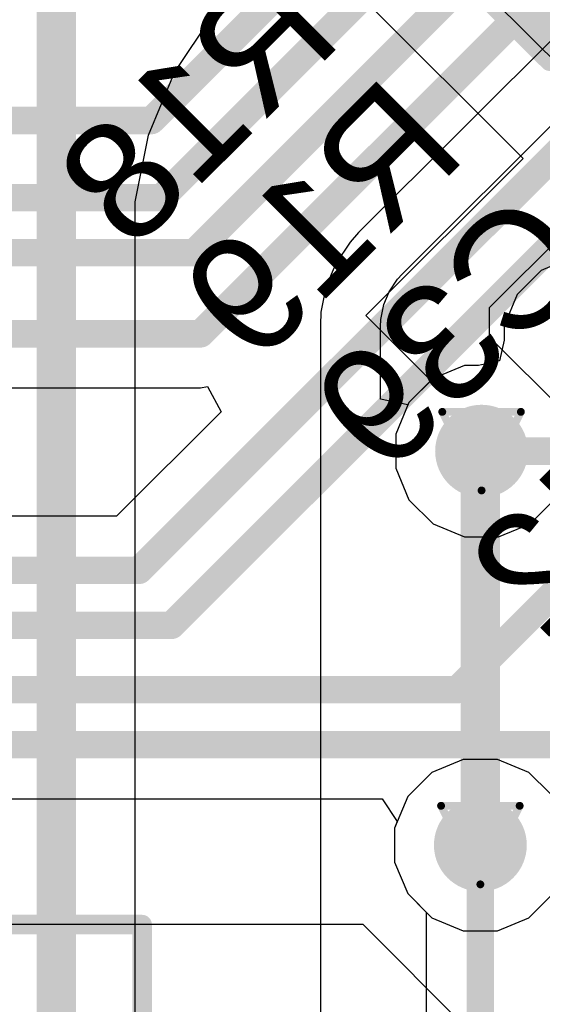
# Model space of a CAD drawing. Header units: inches. Extents: x 0 to 12.2, y 0 to 7.
# Tile 42 of 154: x 1.777 to 1.909, y 1.905 to 2.156. Entities that reach past the tile are written whole.
import ezdxf

# ---------------------------------------------------------------- set-up
doc = ezdxf.new("R2010")
doc.units = ezdxf.units.IN
doc.header["$MEASUREMENT"] = 0
for name, color, linetype in [('Bottom Layer', 5, 'Continuous'), ('Bottom Overlay', 54, 'Continuous'), ('Bottom Paste', 16, 'Continuous'), ('Bottom Solder', 6, 'Continuous'), ('Drill Drawing', 1, 'Continuous'), ('Layer 1', 16, 'Continuous'), ('Layer 2', 76, 'Continuous'), ('Top Layer', 1, 'Continuous'), ('Top Overlay', 2, 'Continuous'), ('Top Paste', 8, 'Continuous'), ('Top Solder', 216, 'Continuous'), ('Via Holes', 16, 'Continuous')]:
    doc.layers.add(name, color=color, linetype=linetype)
doc.styles.add('Arial', font='txt', dxfattribs={"height": 0.2})

# ---------------------------------------------------------------- blocks, each defined once
blk = doc.blocks.new('WSON_8_EP_6_8__27')
at = {"layer": 'Top Layer'}
for points in [[(-0.12598, 0.08681), (-0.12598, 0.06319), (-0.17323, 0.06319), (-0.17323, 0.08681)], [(0.17323, 0.08681), (0.17323, 0.06319), (0.12598, 0.06319), (0.12598, 0.08681)], [(-0.06691, 0.08464), (0.06694, 0.08464), (0.06694, -0.08466), (-0.06691, -0.08466)], [(-0.12597, 0.03681), (-0.12597, 0.01319), (-0.17322, 0.01319), (-0.17322, 0.03681)], [(0.17323, 0.03681), (0.17323, 0.01319), (0.12598, 0.01319), (0.12598, 0.03681)], [(-0.12597, -0.01319), (-0.12597, -0.03681), (-0.17322, -0.03681), (-0.17322, -0.01319)], [(0.17323, -0.01319), (0.17323, -0.03681), (0.12598, -0.03681), (0.12598, -0.01319)], [(-0.12598, -0.06319), (-0.12598, -0.08681), (-0.17323, -0.08681), (-0.17323, -0.06319)], [(0.17323, -0.06319), (0.17323, -0.08681), (0.12598, -0.08681), (0.12598, -0.06319)]]:
    blk.add_hatch(color=1, dxfattribs=at).paths.add_polyline_path(points)
at = {"layer": 'Top Paste'}
for points in [[(-0.12598, 0.08681), (-0.12598, 0.06319), (-0.17323, 0.06319), (-0.17323, 0.08681)], [(0.17323, 0.08681), (0.17323, 0.06319), (0.12598, 0.06319), (0.12598, 0.08681)], [(-0.06691, 0.08464), (0.06694, 0.08464), (0.06694, -0.08466), (-0.06691, -0.08466)], [(-0.12597, 0.03681), (-0.12597, 0.01319), (-0.17322, 0.01319), (-0.17322, 0.03681)], [(0.17323, 0.03681), (0.17323, 0.01319), (0.12598, 0.01319), (0.12598, 0.03681)], [(-0.12597, -0.01319), (-0.12597, -0.03681), (-0.17322, -0.03681), (-0.17322, -0.01319)], [(0.17323, -0.01319), (0.17323, -0.03681), (0.12598, -0.03681), (0.12598, -0.01319)], [(-0.12598, -0.06319), (-0.12598, -0.08681), (-0.17323, -0.08681), (-0.17323, -0.06319)], [(0.17323, -0.06319), (0.17323, -0.08681), (0.12598, -0.08681), (0.12598, -0.06319)]]:
    blk.add_hatch(color=8, dxfattribs=at).paths.add_polyline_path(points)
at = {"layer": 'Top Solder'}
for points in [[(-0.12198, 0.09081), (-0.12198, 0.05919), (-0.17723, 0.05919), (-0.17723, 0.09081)], [(0.17723, 0.09081), (0.17723, 0.05919), (0.12198, 0.05919), (0.12198, 0.09081)], [(-0.07091, 0.08864), (0.07094, 0.08864), (0.07094, -0.08866), (-0.07091, -0.08866)], [(-0.12197, 0.04081), (-0.12197, 0.00919), (-0.17722, 0.00919), (-0.17722, 0.04081)], [(0.17723, 0.04081), (0.17723, 0.00919), (0.12198, 0.00919), (0.12198, 0.04081)], [(-0.12197, -0.00919), (-0.12197, -0.04081), (-0.17722, -0.04081), (-0.17722, -0.00919)], [(0.17723, -0.00919), (0.17723, -0.04081), (0.12198, -0.04081), (0.12198, -0.00919)], [(-0.12198, -0.05919), (-0.12198, -0.09081), (-0.17723, -0.09081), (-0.17723, -0.05919)], [(0.17723, -0.05919), (0.17723, -0.09081), (0.12198, -0.09081), (0.12198, -0.05919)]]:
    blk.add_hatch(color=216, dxfattribs=at).paths.add_polyline_path(points)
at = {"layer": 'Top Overlay', "const_width": 0.005}
for points in [[(-0.15746, 0.1181), (-0.15746, 0.09149)], [(0.1575, 0.11811), (-0.15746, 0.1181)], [(0.1575, 0.11811), (0.1575, 0.0915)], [(-0.186, 0.082), (-0.186, 0.072)], [(-0.181, 0.077), (-0.186, 0.082)], [(-0.181, 0.077), (-0.186, 0.072)], [(-0.15746, 0.05968), (-0.15746, 0.0411)], [(0.1575, 0.0411), (0.1575, 0.05969)], [(-0.15746, 0.00929), (-0.15746, -0.0093)], [(0.1575, 0.00929), (0.1575, -0.0093)], [(-0.15746, -0.04111), (-0.15746, -0.05969)], [(0.1575, -0.04111), (0.1575, -0.05969)], [(-0.15746, -0.0915), (-0.15746, -0.11811)], [(0.1575, -0.0915), (0.1575, -0.11811)], [(-0.15207, -0.11811), (-0.15746, -0.11811)], [(0.1575, -0.11811), (-0.15207, -0.11811)]]:
    blk.add_lwpolyline(points, dxfattribs=at)
at = {"layer": 'Top Overlay', "const_width": 0.0025}
for points in [[(-0.15871, 0.1181, 1), (-0.15621, 0.1181, 1)], [(-0.15871, 0.1181, 1), (-0.15621, 0.1181, 1)], [(0.15625, 0.11811, 1), (0.15875, 0.11811, 1)], [(0.15625, 0.11811, 1), (0.15875, 0.11811, 1)], [(-0.15871, 0.09149, 1), (-0.15621, 0.09149, 1)], [(0.15625, 0.0915, 1), (0.15875, 0.0915, 1)], [(-0.18725, 0.082, 1), (-0.18475, 0.082, 1)], [(-0.18725, 0.082, 1), (-0.18475, 0.082, 1)], [(-0.18225, 0.077, 1), (-0.17975, 0.077, 1)], [(-0.18225, 0.077, 1), (-0.17975, 0.077, 1)], [(-0.18725, 0.072, 1), (-0.18475, 0.072, 1)], [(-0.18725, 0.072, 1), (-0.18475, 0.072, 1)], [(-0.15871, 0.05968, 1), (-0.15621, 0.05968, 1)], [(0.15625, 0.05969, 1), (0.15875, 0.05969, 1)], [(-0.15871, 0.0411, 1), (-0.15621, 0.0411, 1)], [(0.15625, 0.0411, 1), (0.15875, 0.0411, 1)], [(-0.15871, 0.00929, 1), (-0.15621, 0.00929, 1)], [(0.15625, 0.00929, 1), (0.15875, 0.00929, 1)], [(-0.15871, -0.0093, 1), (-0.15621, -0.0093, 1)], [(0.15625, -0.0093, 1), (0.15875, -0.0093, 1)], [(-0.15871, -0.04111, 1), (-0.15621, -0.04111, 1)], [(0.15625, -0.04111, 1), (0.15875, -0.04111, 1)], [(-0.15871, -0.05969, 1), (-0.15621, -0.05969, 1)], [(0.15625, -0.05969, 1), (0.15875, -0.05969, 1)], [(-0.15871, -0.0915, 1), (-0.15621, -0.0915, 1)], [(0.15625, -0.0915, 1), (0.15875, -0.0915, 1)], [(-0.15871, -0.11811, 1), (-0.15621, -0.11811, 1)], [(-0.15871, -0.11811, 1), (-0.15621, -0.11811, 1)], [(-0.15332, -0.11811, 1), (-0.15082, -0.11811, 1)], [(-0.15332, -0.11811, 1), (-0.15082, -0.11811, 1)], [(0.15625, -0.11811, 1), (0.15875, -0.11811, 1)], [(0.15625, -0.11811, 1), (0.15875, -0.11811, 1)]]:
    blk.add_lwpolyline(points, format="xyb", close=True, dxfattribs=at)
blk = doc.blocks.new('LQFP_128_EP_14_14__28')
at = {"layer": 'Top Solder'}
blk.add_hatch(color=216, dxfattribs=at).paths.add_polyline_path([(-0.04606, -0.26692), (-0.03268, -0.26692), (-0.03268, -0.33148), (-0.04606, -0.33148)])
blk = doc.blocks.new('R___0402_B_145')
at = {"layer": 'Bottom Layer'}
for points in [[(-0.0095, 0.0125), (-0.0095, -0.0125), (-0.0275, -0.0125), (-0.0275, 0.0125)], [(0.0275, 0.0125), (0.0275, -0.0125), (0.0095, -0.0125), (0.0095, 0.0125)]]:
    blk.add_hatch(color=5, dxfattribs=at).paths.add_polyline_path(points)
at = {"layer": 'Bottom Paste'}
for points in [[(-0.0095, 0.0125), (-0.0095, -0.0125), (-0.0275, -0.0125), (-0.0275, 0.0125)], [(0.0275, 0.0125), (0.0275, -0.0125), (0.0095, -0.0125), (0.0095, 0.0125)]]:
    blk.add_hatch(color=16, dxfattribs=at).paths.add_polyline_path(points)
at = {"layer": 'Bottom Solder'}
for points in [[(-0.00733, 0.01467), (-0.00733, -0.01467), (-0.02967, -0.01467), (-0.02967, 0.01467)], [(0.02967, 0.01467), (0.02967, -0.01467), (0.00733, -0.01467), (0.00733, 0.01467)]]:
    blk.add_hatch(color=6, dxfattribs=at).paths.add_polyline_path(points)
at = {"layer": 'Bottom Overlay'}
for points, const_width in [([(-0.031, 0.016), (0.031, 0.016)], 0.005), ([(-0.031, 0.016), (-0.031, -0.016)], 0.005), ([(0.031, 0.016), (0.031, -0.016)], 0.005), ([(-0.032, 0.017), (0.032, 0.017)], 0.000127), ([(-0.031, -0.016), (0.031, -0.016)], 0.005)]:
    blk.add_lwpolyline(points, dxfattribs=dict(at, const_width=const_width))
for points, const_width in [([(-0.03225, 0.016, 1), (-0.02975, 0.016, 1)], 0.0025), ([(-0.03225, 0.016, 1), (-0.02975, 0.016, 1)], 0.0025), ([(0.02975, 0.016, 1), (0.03225, 0.016, 1)], 0.0025), ([(0.02975, 0.016, 1), (0.03225, 0.016, 1)], 0.0025), ([(-0.03203, 0.017, 1), (-0.03197, 0.017, 1)], 0.0000635), ([(0.03197, 0.017, 1), (0.03203, 0.017, 1)], 0.0000635), ([(-0.03225, -0.016, 1), (-0.02975, -0.016, 1)], 0.0025), ([(-0.03225, -0.016, 1), (-0.02975, -0.016, 1)], 0.0025), ([(0.02975, -0.016, 1), (0.03225, -0.016, 1)], 0.0025), ([(0.02975, -0.016, 1), (0.03225, -0.016, 1)], 0.0025)]:
    blk.add_lwpolyline(points, format="xyb", close=True, dxfattribs=dict(at, const_width=const_width))

msp = doc.modelspace()

# ---------------------------------------------------------------- hatches: boundary and pattern name
at = {"layer": 'Bottom Layer'}
h = msp.add_hatch(color=5, dxfattribs=at)
edge = h.paths.add_edge_path()
edge.add_arc((1.89401, 2.04572), 0.01181, 0, 360)
h = msp.add_hatch(color=5, dxfattribs=at)
edge = h.paths.add_edge_path()
edge.add_arc((1.8937, 1.94545), 0.01181, 0, 360)
at = {"layer": 'Layer 1'}
h = msp.add_hatch(color=16, dxfattribs=at)
edge = h.paths.add_edge_path()
edge.add_arc((1.89401, 2.04572), 0.01181, 0, 360)
h = msp.add_hatch(color=16, dxfattribs=at)
edge = h.paths.add_edge_path()
edge.add_arc((1.8937, 1.94545), 0.01181, 0, 360)
at = {"layer": 'Layer 2'}
h = msp.add_hatch(color=76, dxfattribs=at)
edge = h.paths.add_edge_path()
edge.add_arc((1.89401, 2.04572), 0.01181, 0, 360)
h = msp.add_hatch(color=76, dxfattribs=at)
edge = h.paths.add_edge_path()
edge.add_arc((1.8937, 1.94545), 0.01181, 0, 360)
at = {"layer": 'Top Layer'}
h = msp.add_hatch(color=1, dxfattribs=at)
edge = h.paths.add_edge_path()
edge.add_arc((1.89401, 2.04572), 0.01181, 0, 360)
h = msp.add_hatch(color=1, dxfattribs=at)
edge = h.paths.add_edge_path()
edge.add_arc((1.8937, 1.94545), 0.01181, 0, 360)
at = {"layer": 'Via Holes'}
h = msp.add_hatch(color=7, dxfattribs=at)
edge = h.paths.add_edge_path()
edge.add_arc((1.89401, 2.04572), 0.00591, 0, 360)
h = msp.add_hatch(color=7, dxfattribs=at)
edge = h.paths.add_edge_path()
edge.add_arc((1.8937, 1.94545), 0.00591, 0, 360)

# ---------------------------------------------------------------- linework, layer by layer
at = {"layer": 'Bottom Layer'}
for p, q in [((1.92406, 2.16267), (1.86274, 2.10135)), ((1.8159, 2.14209), (1.8255, 2.15645)), ((1.87382, 2.0908), (1.93488, 2.15186)), ((1.80929, 2.12613), (1.8159, 2.14209)), ((1.80592, 2.10919), (1.80929, 2.12613)), ((1.80592, 2.10055), (1.80592, 2.10919)), ((1.80592, 2.09396), (1.80592, 2.10055)), ((1.80592, 2.10055), (1.80592, 2.10055)), ((1.80592, 2.10055), (1.80592, 2.10055)), ((1.86274, 2.10135), (1.86055, 2.09893)), ((1.86274, 2.10135), (1.86274, 2.10135)), ((1.86055, 2.09893), (1.85693, 2.09351)), ((1.80592, 1.64608), (1.80592, 2.09396)), ((1.85693, 2.09351), (1.85443, 2.08749)), ((1.9172, 2.09506), (1.90918, 2.09174)), ((1.87264, 2.0895), (1.87382, 2.0908)), ((1.90918, 2.09174), (1.90305, 2.0856)), ((1.87048, 2.08627), (1.87264, 2.0895)), ((1.85443, 2.08749), (1.85316, 2.08109)), ((1.86914, 2.08303), (1.87048, 2.08627)), ((1.90305, 2.0856), (1.89973, 2.07759)), ((1.86838, 2.07922), (1.86914, 2.08303)), ((1.85316, 2.08109), (1.853, 2.07783)), ((1.853, 2.07783), (1.853, 1.87514)), ((1.86829, 2.07746), (1.86838, 2.07922)), ((1.86829, 2.05892), (1.86829, 2.07746)), ((1.89973, 2.07759), (1.89973, 2.074)), ((1.89973, 2.074), (1.89859, 2.06867)), ((1.89859, 2.06867), (1.89326, 2.06753)), ((1.88967, 2.06753), (1.88166, 2.06421)), ((1.89326, 2.06753), (1.88967, 2.06753)), ((1.88166, 2.06421), (1.87552, 2.05808)), ((1.87529, 2.05753), (1.86829, 2.05892)), ((1.87552, 2.05808), (1.87529, 2.05753))]:
    msp.add_line(p, q, dxfattribs=at)
at = {"layer": 'Bottom Layer', "const_width": 0.01}
for points in [[(1.78585, 0.99852), (1.78585, 2.21547)], [(1.8937, 1.94545), (1.8937, 2.04572)]]:
    msp.add_lwpolyline(points, dxfattribs=at)
at = {"layer": 'Bottom Layer', "const_width": 0.005}
for points in [[(1.8912, 2.04572, 1), (1.8962, 2.04572, 1)], [(1.8912, 1.94545, 1), (1.8962, 1.94545, 1)]]:
    msp.add_lwpolyline(points, format="xyb", close=True, dxfattribs=at)
at = {"layer": 'Drill Drawing', "const_width": 0.002}
for points in [[(1.88401, 2.05572), (1.90401, 2.05572)], [(1.88401, 2.05572), (1.89401, 2.03572)], [(1.89401, 2.03572), (1.90401, 2.05572)], [(1.8837, 1.95545), (1.9037, 1.95545)], [(1.8837, 1.95545), (1.8937, 1.93545)], [(1.8937, 1.93545), (1.9037, 1.95545)]]:
    msp.add_lwpolyline(points, dxfattribs=at)
at = {"layer": 'Drill Drawing', "const_width": 0.001}
for points in [[(1.88351, 2.05572, 1), (1.88451, 2.05572, 1)], [(1.88351, 2.05572, 1), (1.88451, 2.05572, 1)], [(1.90351, 2.05572, 1), (1.90451, 2.05572, 1)], [(1.90351, 2.05572, 1), (1.90451, 2.05572, 1)], [(1.89351, 2.03572, 1), (1.89451, 2.03572, 1)], [(1.89351, 2.03572, 1), (1.89451, 2.03572, 1)], [(1.8832, 1.95545, 1), (1.8842, 1.95545, 1)], [(1.8832, 1.95545, 1), (1.8842, 1.95545, 1)], [(1.9032, 1.95545, 1), (1.9042, 1.95545, 1)], [(1.9032, 1.95545, 1), (1.9042, 1.95545, 1)], [(1.8932, 1.93545, 1), (1.8942, 1.93545, 1)], [(1.8932, 1.93545, 1), (1.8942, 1.93545, 1)]]:
    msp.add_lwpolyline(points, format="xyb", close=True, dxfattribs=at)
at = {"layer": 'Layer 1'}
for p, q in [((1.9172, 2.09506), (1.90918, 2.09174)), ((1.90918, 2.09174), (1.90305, 2.0856)), ((1.90305, 2.0856), (1.89973, 2.07759)), ((1.89973, 2.07759), (1.89973, 2.074)), ((1.89973, 2.074), (1.89859, 2.06867)), ((1.89859, 2.06867), (1.89326, 2.06753)), ((1.88967, 2.06753), (1.88166, 2.06421)), ((1.89326, 2.06753), (1.88967, 2.06753)), ((1.88166, 2.06421), (1.87552, 2.05808)), ((1.87552, 2.05808), (1.8722, 2.05006)), ((1.8722, 2.05006), (1.8722, 2.04138)), ((1.8722, 2.04138), (1.87552, 2.03337)), ((1.87552, 2.03337), (1.88166, 2.02723)), ((1.90637, 2.02723), (1.9125, 2.03337)), ((1.88166, 2.02723), (1.88967, 2.02391)), ((1.89835, 2.02391), (1.90637, 2.02723)), ((1.88967, 2.02391), (1.89835, 2.02391)), ((1.88936, 1.96726), (1.88134, 1.96394)), ((1.89804, 1.96726), (1.88936, 1.96726)), ((1.90605, 1.96394), (1.89804, 1.96726)), ((1.88134, 1.96394), (1.87521, 1.9578)), ((1.91145, 1.95854), (1.90605, 1.96394)), ((1.87521, 1.9578), (1.87189, 1.94978)), ((1.87189, 1.94978), (1.87189, 1.94111)), ((1.87189, 1.94111), (1.87521, 1.93309)), ((1.87521, 1.93309), (1.88134, 1.92695)), ((1.90605, 1.92695), (1.91145, 1.93235)), ((1.88134, 1.92695), (1.88936, 1.92363)), ((1.89804, 1.92363), (1.90605, 1.92695)), ((1.88936, 1.92363), (1.89804, 1.92363))]:
    msp.add_line(p, q, dxfattribs=at)
at = {"layer": 'Layer 2'}
for p, q in [((1.96129, 2.09625), (1.6875, 2.37005)), ((1.666, 2.35877), (1.90457, 2.12021)), ((1.90457, 2.12021), (1.8646, 2.08023)), ((1.89604, 2.0823), (1.92062, 2.10688)), ((1.8646, 2.08023), (1.88114, 2.06369)), ((1.89604, 2.07472), (1.89604, 2.0823)), ((1.98275, 1.98801), (1.89604, 2.07472)), ((1.88114, 2.06369), (1.87552, 2.05808)), ((1.87552, 2.05808), (1.8722, 2.05006)), ((1.8722, 2.05006), (1.8722, 2.04138)), ((1.8722, 2.04138), (1.87552, 2.03337)), ((1.87552, 2.03337), (1.88166, 2.02723)), ((1.90637, 2.02723), (1.91198, 2.03285)), ((1.88166, 2.02723), (1.88967, 2.02391)), ((1.89835, 2.02391), (1.90637, 2.02723)), ((1.88967, 2.02391), (1.89835, 2.02391)), ((1.88936, 1.96726), (1.88134, 1.96394)), ((1.89804, 1.96726), (1.88936, 1.96726)), ((1.90605, 1.96394), (1.89804, 1.96726)), ((1.88134, 1.96394), (1.87521, 1.9578)), ((1.91145, 1.95854), (1.90605, 1.96394)), ((1.87521, 1.9578), (1.87189, 1.94978)), ((1.87189, 1.94978), (1.87189, 1.94111)), ((1.87189, 1.94111), (1.87521, 1.93309)), ((1.87521, 1.93309), (1.88134, 1.92695)), ((1.90605, 1.92695), (1.91145, 1.93235)), ((1.86388, 1.9252), (1.60961, 1.9252)), ((1.8937, 1.89539), (1.86388, 1.9252)), ((1.88134, 1.92695), (1.88936, 1.92363)), ((1.89804, 1.92363), (1.90605, 1.92695)), ((1.88936, 1.92363), (1.89804, 1.92363))]:
    msp.add_line(p, q, dxfattribs=at)
at = {"layer": 'Top Layer'}
for p, q in [((1.73774, 2.06181), (1.82251, 2.06181)), ((1.82251, 2.06181), (1.82428, 2.06217)), ((1.82428, 2.06217), (1.82773, 2.05572)), ((1.82773, 2.05572), (1.80117, 2.02916)), ((1.80117, 2.02916), (1.32589, 2.02916)), ((1.51459, 1.95724), (1.86868, 1.95724)), ((1.86868, 1.95724), (1.87256, 1.95142)), ((1.87256, 1.95142), (1.87189, 1.94978)), ((1.87189, 1.94978), (1.87189, 1.94111)), ((1.87189, 1.94111), (1.87521, 1.93309)), ((1.87521, 1.93309), (1.87993, 1.92836)), ((1.87993, 1.92836), (1.87993, 1.84226))]:
    msp.add_line(p, q, dxfattribs=at)
at = {"layer": 'Top Layer', "const_width": 0.007}
for points in [[(1.81001, 2.12987), (1.89334, 2.2132)], [(1.81265, 2.11026), (1.90447, 2.20208)], [(1.82095, 2.09626), (1.91562, 2.19093)], [(1.82251, 2.07558), (1.92674, 2.17981)], [(1.80687, 2.01539), (1.94901, 2.15753)], [(1.81513, 2.00139), (1.96014, 2.1464)], [(1.75311, 2.12987), (1.81001, 2.12987)], [(1.71358, 2.11026), (1.81265, 2.11026)], [(1.88784, 1.985), (2.00469, 2.10185)], [(1.70296, 2.09626), (1.82095, 2.09626)], [(1.72237, 2.07558), (1.82251, 2.07558)], [(1.8956, 2.04572), (1.92626, 2.04572)], [(1.32589, 2.01539), (1.80687, 2.01539)], [(1.31148, 2.00139), (1.81513, 2.00139)], [(1.47214, 1.985), (1.88784, 1.985)], [(1.5143, 1.971), (1.91837, 1.971)], [(1.8937, 1.94545), (1.8937, 1.95145)], [(1.8937, 1.79901), (1.8937, 1.94545)]]:
    msp.add_lwpolyline(points, dxfattribs=at)
at = {"layer": 'Top Layer', "const_width": 0.0035}
for points in [[(1.80826, 2.12987, 1), (1.81176, 2.12987, 1)], [(1.80826, 2.12987, 1), (1.81176, 2.12987, 1)], [(1.8109, 2.11026, 1), (1.8144, 2.11026, 1)], [(1.8109, 2.11026, 1), (1.8144, 2.11026, 1)], [(1.8192, 2.09626, 1), (1.8227, 2.09626, 1)], [(1.8192, 2.09626, 1), (1.8227, 2.09626, 1)], [(1.82076, 2.07558, 1), (1.82426, 2.07558, 1)], [(1.82076, 2.07558, 1), (1.82426, 2.07558, 1)], [(1.89385, 2.04572, 1), (1.89735, 2.04572, 1)], [(1.80512, 2.01539, 1), (1.80862, 2.01539, 1)], [(1.80512, 2.01539, 1), (1.80862, 2.01539, 1)], [(1.81338, 2.00139, 1), (1.81688, 2.00139, 1)], [(1.81338, 2.00139, 1), (1.81688, 2.00139, 1)], [(1.88609, 1.985, 1), (1.88959, 1.985, 1)], [(1.88609, 1.985, 1), (1.88959, 1.985, 1)], [(1.89195, 1.95145, 1), (1.89545, 1.95145, 1)], [(1.89195, 1.94545, 1), (1.89545, 1.94545, 1)], [(1.89195, 1.94545, 1), (1.89545, 1.94545, 1)]]:
    msp.add_lwpolyline(points, format="xyb", close=True, dxfattribs=at)

# ---------------------------------------------------------------- block references
for name, p, rotation in [('LQFP_128_EP_14_14__28', (2.16614, 2.36353), 315), ('R___0402_B_145', (1.92194, 2.17823), 45), ('WSON_8_EP_6_8__27', (1.65019, 1.80709), 180)]:
    msp.add_blockref(name, p, dxfattribs=dict(rotation=rotation))

# ---------------------------------------------------------------- texts
at = {"layer": 'Bottom Overlay', "style": 'Arial', "text_generation_flag": 2}
for s, p in [('R18', (1.85933, 2.15033)), ('R19', (1.8909, 2.12101)), ('C39', (1.92425, 2.09271)), ('C42', (1.96409, 2.05136))]:
    msp.add_text(s, height=0.03, rotation=45, dxfattribs=at).set_placement(p)

doc.saveas('drawing.dxf')
